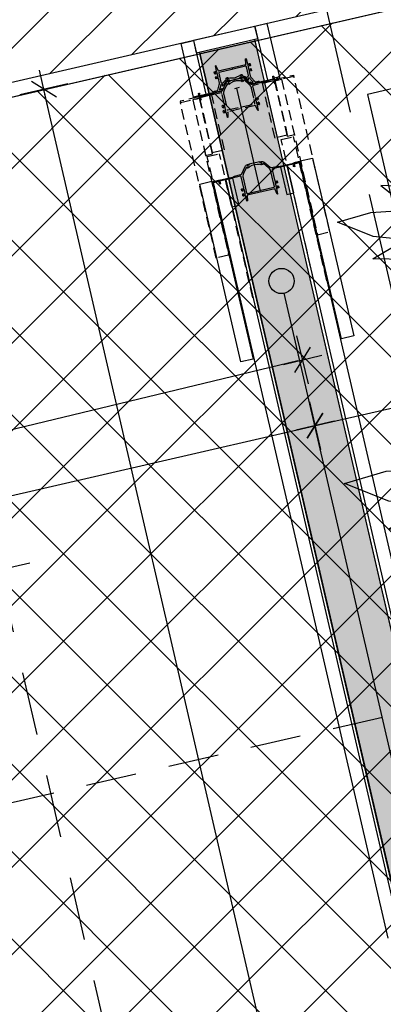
# Model space of a CAD drawing. Header units: centimetres. Extents: x -15121 to 17422, y -60492 to 0.
# Tile 170 of 256: x 1633 to 1685, y -29813 to -29673. Entities that reach past the tile are written whole.
import ezdxf
from ezdxf.enums import TextEntityAlignment as Align

# ---------------------------------------------------------------- set-up
doc = ezdxf.new("R2010")
doc.units = ezdxf.units.CM
doc.header["$LTSCALE"] = 60
for name, pattern in [('CENTER', [2, 1.25, -0.25, 0.25, -0.25]), ('DP', [0.5, 0.3, -0.2]), ('HIDDEN', [0.375, 0.25, -0.125]), ('KRESKOWA-SREDNIA', [0.2, 0.12, -0.08]), ('MP', [0.25, 0.15, -0.1])]:
    doc.linetypes.add(name, pattern=pattern)
for name, color, linetype in [('A-----SZ', 8, 'Continuous'), ('AIKA KLIMATYZACJA2', 5, 'Continuous'), ('AIKA lampy restauracja wymiarowanie', 7, 'Continuous'), ('AIKA meble2', 8, 'Continuous'), ('AIKA podłoga deski cała', 2, 'Continuous'), ('AIKA powierzchnie2', 2, 'Continuous'), ('AIKA sufity podwieszane', 8, 'Continuous'), ('AIKA sufity wymiarowanie', 7, 'Continuous'), ('AIKA szyny w podłodze', 3, 'Continuous'), ('AIKA TYNK2', 5, 'Continuous'), ('AIKA wymiarowanie ogólne rzut2', 7, 'Continuous'), ('AIKA zieleń', 8, 'Continuous'), ('AIKA ŚCIANA2', 8, 'Continuous'), ('AIKA ścianki mobilne', 7, 'Continuous'), ('L-AXIS', 10, 'CENTER'), ('L-HIDDEN', 8, 'HIDDEN'), ('podciagi i nadproza', 7, 'DP')]:
    doc.layers.add(name, color=color, linetype=linetype)
doc.styles.add('normalnysimplex', font='simplex.shx', dxfattribs={"width": 0.85})
doc.styles.add('wymiar', font='txt.shx', dxfattribs={"width": 0.6})
doc.dimstyles.new('Dwudziestka', dxfattribs={"dimtxt": 7, "dimasz": 0.7, "dimexe": 5, "dimexo": 0, "dimgap": 2.5, "dimtad": 1, "dimtoh": 1, "dimdec": 3, "dimrnd": 0.5, "dimdsep": 46, "dimtxsty": 'wymiar', "dimblk": 'znacznik', "dimcen": 0, "dimdle": 5, "dimse1": 1, "dimse2": 1, "dimclrd": 256, "dimclre": 256, "dimclrt": 256, "dimadec": 0, "dimazin": 0, "dimtfac": 0.4, "dimtdec": 3, "dimtix": 1, "dimtofl": 0, "dimtmove": 2, "dimatfit": 3, "dimldrblk": 'znacznik', "dimfxl": 1, "dimtolj": 1, "dimarcsym": 0})

# ---------------------------------------------------------------- blocks, each defined once
blk = doc.blocks.new('SL podciągi restauracja')
at = {"layer": 'podciagi i nadproza'}
blk.add_lwpolyline([(1123.76, -27111.94), (1187.87, -27389.63), (1148.9, -27398.63), (1084.79, -27120.94), (1123.76, -27111.94)], dxfattribs=at)
blk = doc.blocks.new('SL klima')
at = {"layer": 'AIKA KLIMATYZACJA2', "color": 140, "linetype": 'MP', "lineweight": -2}
for p, q in [((5820.61, -25882.2, 351.15), (5775.3, -25892.66, 351.15)), ((5816.22, -25883.21, 351.15), (5849.97, -26029.37, 351.15))]:
    blk.add_line(p, q, dxfattribs=at)
blk = doc.blocks.new('z_45')
for p, q in [((1.116109, 12.784863), (2.886718, 15.481067)), ((2.886718, 15.481067), (3.112793, 12.559485)), ((-2.845997, 13.88936), (-3.570604, 10.668659)), ((-1.655763, 11.123252), (-2.845997, 13.88936)), ((3.844529, 11.023402), (6.185353, 13.788033)), ((6.185353, 13.788033), (5.718845, 10.564661)), ((0.441211, 10.654926), (1.116109, 12.784863)), ((3.112793, 12.559485), (2.685738, 9.256053)), ((-2.087796, 10.154057), (-0.650883, 12.201309)), ((-0.650883, 12.201309), (0.760937, 10.202289)), ((-9.471196, 11.583638), (-8.014357, 8.363295)), ((-6.825197, 9.823632), (-9.471196, 11.583638)), ((-1.588672, 10.865235), (-1.655763, 11.123252)), ((2.124023, 8.055043), (3.844529, 11.023402)), ((-3.570604, 10.668659), (-3.370214, 7.540822)), ((5.718845, 10.564661), (4.56084, 7.449961)), ((-4.564357, 7.499552), (-6.825197, 9.823632)), ((-2.313089, 8.569336), (-2.087796, 10.154057)), ((0.760937, 10.202289), (1.247263, 7.701373)), ((2.685738, 9.256053), (2.585155, 8.850694)), ((-8.014357, 8.363295), (-6.118167, 5.604553)), ((0.939745, 5.188775), (2.124023, 8.055043)), ((7.924801, 7.917333), (11.223727, 8.66015)), ((11.223727, 8.66015), (9.188086, 6.343603)), ((-2.732033, 4.996347), (-4.564357, 7.499552)), ((-3.370214, 7.540822), (-2.609962, 4.790235)), ((1.247263, 7.701373), (1.236522, 7.510304)), ((4.56084, 7.449961), (3.048825, 4.653072)), ((5.118847, 6.358695), (7.924801, 7.917333)), ((2.912497, 4.450679), (5.118847, 6.358695)), ((9.188086, 6.343603), (6.763673, 4.31025)), ((-8.571875, 5.299163), (-10.923731, 4.889011)), ((-6.165922, 4.682708), (-8.571875, 5.299163)), ((-6.118167, 5.604553), (-4.087406, 3.361177)), ((0.713086, 4.427791), (0.939745, 5.188775)), ((-10.923731, 4.889011), (-9.723246, 2.764893)), ((-4.421586, 3.730321), (-6.165922, 4.682708)), ((-1.916993, 3.620315), (-2.732033, 4.996347)), ((3.048825, 4.653072), (2.101171, 3.24595)), ((8.498532, 4.040098), (11.938083, 4.511809)), ((11.938083, 4.511809), (15.209764, 4.056096)), ((-13.329983, 3.664804), (-10.796976, 1.677108)), ((-10.395801, 3.557134), (-13.329983, 3.664804)), ((6.763673, 4.31025), (4.27959, 2.622747)), ((5.226266, 3.010106), (8.498532, 4.040098)), ((15.209764, 4.056096), (12.607419, 2.562547)), ((-10.143751, 3.508997), (-10.395801, 3.557134)), ((-4.087406, 3.361177), (-3.407812, 2.749658)), ((-3.663379, 3.641844), (-3.332913, 2.487993)), ((-3.033108, 3.074575), (-3.663379, 3.641844)), ((-2.780175, 2.809238), (-3.033108, 3.074575)), ((-2.527249, 2.960253), (-2.780175, 2.809238)), ((-1.897073, 3.641844), (-2.527249, 2.960253)), ((-1.838088, 2.487993), (-1.897073, 3.641844)), ((4.0667, 2.499819), (5.226266, 3.010106)), ((-9.723246, 2.764893), (-8.523244, 1.970458)), ((-3.332913, 2.487993), (-2.604687, 1.451993)), ((-1.709473, 1.451993), (-1.838088, 2.487993)), ((4.27959, 2.622747), (3.878319, 2.391028)), ((12.607419, 2.562547), (9.364843, 1.5064)), ((-10.796976, 1.677108), (-7.958597, 0.544524)), ((-4.898632, 0.705075), (-5.429691, 1.477385)), ((-5.429691, 1.477385), (-4.293358, 1.311088)), ((-3.632522, 1.770306), (-2.493846, 1.337838)), ((-0.130665, 1.477385), (-0.877637, 1.311088)), ((-0.538969, 0.705075), (-0.130665, 1.477385)), ((-0.402153, 2.182174), (-0.364649, 1.42529)), ((4.834962, 1.339221), (8.005172, 1.502991)), ((8.005172, 1.502991), (11.50527, 1.21479)), ((9.364843, 1.5064), (8.960253, 1.424313)), ((-17.348439, 0.262022), (-14.246488, 1.155138)), ((-14.246488, 1.155138), (-10.58799, 1.426625)), ((-10.58799, 1.426625), (-10.121489, 1.407576)), ((-4.293358, 1.311088), (-3.019536, 0.943708)), ((-3.019536, 0.943708), (-1.976955, 0.57261)), ((-2.604687, 1.451993), (-1.873535, 0.699282)), ((-1.583988, 0.699282), (-1.709473, 1.451993)), ((-1.679397, 1.271486), (-1.272851, 0.962949)), ((-1.626176, 0.952387), (-1.35352, 0.829601)), ((-1.294726, 0.943708), (-1.494336, 0.556159)), ((-0.877637, 1.311088), (-1.294726, 0.943708)), ((-0.343555, 1.074767), (-0.304008, 0.713921)), ((-0.342482, 1.076675), (-0.295609, 0.712991)), ((-0.039065, 0.684285), (0.143945, 1.07379)), ((0.143945, 1.07379), (-0.026757, 0.682902)), ((-0.020218, 0.682187), (0.042868, 0.793743)), ((0.143945, 1.07379), (0.261426, 1.376176)), ((0.343358, 0.641418), (0.523341, 0.751948)), ((0.523341, 0.751948), (0.350583, 0.640726)), ((0.523341, 0.751948), (1.350194, 1.19648)), ((0.618356, 0.505519), (2.111423, 0.813913)), ((2.111423, 0.813913), (4.325879, 1.034188)), ((3.888863, 1.192188), (4.834962, 1.339221)), ((4.325879, 1.034188), (4.866993, 0.999713)), ((11.50527, 1.21479), (15.089351, 0.26207)), ((-14.047462, -1.054287), (-17.348439, 0.262022)), ((-8.423632, -0.520706), (-5.451953, 0.046134)), ((-7.958597, 0.544524), (-5.231249, 0.066352)), ((-5.451953, 0.046134), (-4.759377, 0.10953)), ((-5.429691, -0.687051), (-4.769921, 0.085259)), ((-4.635745, 0.395179), (-4.898632, 0.705075)), ((-4.769921, 0.085259), (-4.635745, 0.395179)), ((-1.976955, 0.217772), (-3.019536, -0.153327)), ((-2.604687, -0.661659), (-1.873535, 0.091076)), ((-1.976955, 0.57261), (-1.628906, 0.433159)), ((-1.628906, 0.357175), (-1.976955, 0.217772)), ((-1.881445, 0.339508), (-1.606447, 0.383544)), ((-1.873535, 0.699282), (-1.562113, 0.420308)), ((-1.873535, 0.091076), (-1.774222, 0.182414)), ((-1.774222, 0.182414), (-1.583988, 0.343227)), ((-1.728809, 0.212503), (-1.572365, 0.349855)), ((-1.727444, 0.221968), (-1.604688, 0.331926)), ((-1.583988, 0.091076), (-1.709473, -0.661659)), ((-1.683301, 0.60215), (-1.553714, 0.433731)), ((-1.683301, 0.18189), (-1.563573, 0.353074)), ((-1.676369, 0.47915), (-1.631546, 0.482464)), ((-1.676369, 0.452209), (-1.676369, 0.47915)), ((-1.676369, 0.47915), (-1.565433, 0.409579)), ((-1.676369, 0.267673), (-1.676369, 0.338197)), ((-1.583988, 0.699282), (-1.542676, 0.458455)), ((-1.543754, 0.454164), (-1.583988, 0.699282)), ((-1.545703, 0.324464), (-1.583988, 0.091076)), ((-1.494336, 0.556159), (-1.572365, 0.395179)), ((-1.572365, 0.395179), (-1.511622, 0.234222)), ((-1.567286, 0.192738), (-1.48496, 0.186634)), ((-1.553714, 0.277925), (-1.532912, 0.290728)), ((-1.546973, 0.488734), (-1.526272, 0.490236)), ((-1.511622, 0.234222), (-1.294726, -0.153327)), ((-0.698143, 0.395179), (-0.538969, 0.705075)), ((-0.57354, 0.085259), (-0.698143, 0.395179)), ((-0.61475, 0.557566), (0.414157, 0.633597)), ((-0.587601, 0.120354), (0.414157, 0.046349)), ((-0.130665, -0.687051), (-0.57354, 0.085259)), ((-0.552541, 0.679731), (-0.473535, 0.568008)), ((-0.552541, 0.048637), (-0.451565, 0.110316)), ((-0.343555, 0.101996), (-0.4583, -0.115633)), ((-0.351566, 0.05846), (-0.343555, 0.072765)), ((0.414157, 0.633597), (-0.343555, 0.718355)), ((-0.343555, 0.718355), (-0.343555, 0.577641)), ((-0.343555, -0.038433), (-0.343555, 0.101996)), ((0.414157, 0.046349), (-0.343555, -0.038433)), ((0.263965, -0.291395), (0, 0)), ((0.005859, 0.000691), (0.263965, -0.291395)), ((0.112987, 0.01266), (0.343358, -0.138187)), ((0.343358, -0.138187), (0.122851, 0.013781)), ((0.882226, 0.339985), (0.414157, 0.633597)), ((0.414157, 0.046349), (0.882226, 0.339985)), ((8.87754, 0.106263), (8.870017, 0.108933)), ((10.431641, -1.544666), (8.87754, 0.106263)), ((15.089351, 0.26207), (11.904103, -0.724029)), ((-11.416704, -1.54047), (-8.423632, -0.520706)), ((-4.293358, -0.520706), (-5.429691, -0.687051)), ((-3.019536, -0.153327), (-4.293358, -0.520706)), ((-3.332913, -1.697659), (-2.604687, -0.661659)), ((-1.709473, -0.661659), (-1.838088, -1.697659)), ((-1.693851, -0.568056), (-1.146388, -0.28398)), ((-0.682133, -0.564265), (-1.35352, -2.042174)), ((-1.294726, -0.153327), (-0.877637, -0.520706)), ((-0.877637, -0.520706), (-0.130665, -0.687051)), ((-0.190139, -0.021291), (-0.149512, -0.409627)), ((-0.149512, -0.409627), (-0.140429, -0.670075)), ((-0.091702, -2.064657), (-0.140429, -0.685)), ((1.305467, -1.671815), (0.263965, -0.291395)), ((0.343358, -0.138187), (1.780665, -0.936222)), ((0.694239, -0.332999), (1.227832, -0.725722)), ((11.904103, -0.724029), (9.830469, -0.90611)), ((-10.945606, -1.379967), (-14.047462, -1.054287)), ((-2.953124, -1.157331), (-4.577738, -1.834464)), ((1.780665, -0.936222), (3.791404, -1.803994)), ((-14.07373, -3.13642), (-11.416704, -1.54047)), ((-4.577738, -1.834464), (-7.403421, -2.685213)), ((-6.6167, -3.11451), (-5.047756, -1.975965)), ((-3.663379, -2.851462), (-3.332913, -1.697659)), ((-2.780175, -1.994538), (-3.033108, -2.206969)), ((-2.527249, -2.210593), (-2.780175, -1.994538)), ((-1.35352, -2.042174), (-2.229786, -4.429722)), ((-1.838088, -1.697659), (-1.897073, -2.851462)), ((-1.897073, -2.844191), (-1.347756, -2.01571)), ((-1.347756, -2.01571), (-1.297754, -1.919913)), ((-0.207716, -4.4456), (-0.091702, -2.064657)), ((2.482617, -3.62699), (1.305467, -1.671815)), ((3.791404, -1.803994), (6.092381, -2.413368)), ((8.400196, -2.436328), (10.431641, -1.544666)), ((-7.403421, -2.685213), (-10.627055, -3.20127)), ((-3.033108, -2.206969), (-3.663379, -2.851462)), ((-1.899707, -2.848768), (-2.638769, -3.964114)), ((-1.897073, -2.851462), (-2.527249, -2.210593)), ((3.484273, -2.572203), (3.932518, -2.881288)), ((4.709864, -3.591299), (3.717869, -2.733254)), ((3.932518, -2.881288), (6.586033, -4.438806)), ((6.092381, -2.413368), (8.400196, -2.436328)), ((10.435152, -3.927588), (8.347654, -2.43578)), ((-10.627055, -3.20127), (-14.07373, -3.13642)), ((-8.167577, -4.977584), (-6.6167, -3.11451)), ((3.390723, -5.904579), (2.482617, -3.62699)), ((7.103026, -6.169581), (4.709864, -3.591299)), ((-2.638769, -3.964114), (-4.346585, -5.804968)), ((12.572265, -6.654835), (10.435152, -3.927588)), ((-8.790821, -7.222462), (-8.167577, -4.977584)), ((-2.229786, -4.429722), (-2.974415, -7.289314)), ((-0.641215, -7.295108), (-0.207716, -4.4456)), ((-0.278127, -4.908538), (0.070995, -6.779051)), ((6.586033, -4.438806), (9.533495, -5.789065)), ((-4.346585, -5.804968), (-6.415725, -7.052922)), ((-5.600298, -8.385539), (-4.10918, -5.549121)), ((3.260642, -5.578327), (5.139941, -8.084035)), ((9.533495, -5.789065), (12.572265, -6.654835)), ((3.625292, -8.252382), (3.390723, -5.904579)), ((9.053218, -9.147692), (7.103026, -6.169581)), ((-6.415725, -7.052922), (-8.790821, -7.222462)), ((-2.974415, -7.289314), (-3.329104, -10.357284)), ((-1.53594, -10.355759), (-0.641215, -7.295108)), ((0.070995, -6.779051), (1.064259, -8.927584)), ((-6.894338, -11.727738), (-5.600298, -8.385539)), ((2.781737, -10.418105), (3.625292, -8.252382)), ((5.139941, -8.084035), (7.544237, -10.623288)), ((0.57441, -11.471963), (1.038867, -8.872604)), ((1.064259, -8.927584), (2.781737, -10.418105)), ((10.071385, -12.377596), (9.053218, -9.147692)), ((-3.271973, -9.86352), (-4.865432, -12.475824)), ((-3.329104, -10.357284), (-3.035742, -13.370013)), ((-3.035742, -13.370013), (-1.53594, -10.355759)), ((-1.55713, -10.398388), (-1.542676, -11.455464)), ((7.544237, -10.623288), (10.071385, -12.377596)), ((-1.542676, -11.455464), (-1.008987, -14.652538)), ((-1.008987, -14.652538), (0.57441, -11.471963)), ((-7.407814, -14.838576), (-6.894338, -11.727738)), ((-4.865432, -12.475824), (-7.407814, -14.838576))]:
    blk.add_line(p, q)
blk = doc.blocks.new('*U5212')
at = {"layer": 'L-HIDDEN'}
for p, q in [((296.3, 117.2), (85.5, 117.2)), ((85.5, 99.2), (85.5, 117.2)), ((296.3, 99.2), (85.5, 99.2)), ((296.3, 9.2), (85.5, 9.2)), ((85.5, -8.8), (85.5, 9.2)), ((296.3, -8.8), (85.5, -8.8))]:
    blk.add_line(p, q, dxfattribs=at)
for points in [[(2, 109.1), (0, 109.1), (0, 137.1), (2, 137.1)], [(229.3, 137.1), (2, 137.1), (2, 119.1), (229.3, 119.1)], [(2, 119.1), (83.5, 119.1), (83.5, 109.1), (2, 109.1)], [(2, -0.8), (0, -0.8), (0, -28.8), (2, -28.8)], [(2, -10.8), (83.5, -10.8), (83.5, -0.8), (2, -0.8)], [(229.3, -28.8), (2, -28.8), (2, -10.8), (229.3, -10.8)]]:
    blk.add_lwpolyline(points, close=True, dxfattribs=at)
blk.add_lwpolyline([(19.2, 74.5), (4.7, 74.5, 0.162719), (-1.3, 72.5), (-8.5, 67.1, 0.023978), (-8.9, 66.8, 0.684311), (-8.5, 65.9), (-8.2, 65.9, -0.414214), (-7.7, 65.4), (-7.7, 63.5, -0.198912), (-7.8, 63.2), (-8.6, 62.5, -0.668179), (-8.9, 62.6), (-8.9, 64.2, 0.414214), (-9.1, 64.4), (-11.1, 64.4, 0.414214), (-11.3, 64.2), (-11.3, 62.6, -0.414214), (-11.5, 62.4), (-12.3, 62.4, -0.414214), (-12.5, 62.6), (-12.5, 64.1, -0.235614), (-10.5, 68.1), (-1.5, 74.9, 0.235614), (-0.7, 76.5), (-0.7, 85.9, -0.198912), (-0.6, 86.2), (-0.1, 86.6, 0.198912), (0, 87), (0, 108.4, -0.414214), (0.8, 109.2), (4.2, 109.2, -0.414214), (5, 108.4), (5, 107.9, -0.414214), (4.8, 107.7), (3.8, 107.7, 0.414214), (3.6, 107.9), (1.7, 107.9, 0.414214), (1.5, 107.7), (1.5, 77.7, 0.414214), (2.5, 76.7), (19.3, 76.7, 0.414214), (19.5, 76.9), (19.5, 79.9, -0.414214), (20, 80.4), (21.9, 80.4, -0.198912), (22.2, 80.3), (22.9, 79.5, -0.668179), (22.8, 79.2), (21.2, 79.2, 0.414214), (21, 79), (21, 76.9, 0.414214), (21.2, 76.7), (28.3, 76.7, 0.414214), (28.5, 76.9), (28.5, 79, 0.414214), (28.3, 79.2), (26.7, 79.2, -0.668179), (26.6, 79.5), (27.3, 80.3, -0.198912), (27.6, 80.4), (29.5, 80.4, -0.414214), (30, 79.9), (30, 76.9, 0.414214), (30.2, 76.7), (37.8, 76.7, -0.414214), (38, 76.5), (38, 76, -0.36397), (37.8, 75.9), (31, 74.6, -0.043661), (30.5, 74.6), (30.2, 74.6, 0.414214), (30, 74.4), (30, 34, 0.414214), (30.2, 33.8), (30.5, 33.8, -0.043661), (31, 33.8), (37.8, 32.5, -0.36397), (38, 32.4), (38, 31.9, -0.414214), (37.8, 31.7), (30.2, 31.7, 0.414214), (30, 31.5), (30, 28.5, -0.414214), (29.5, 28), (27.6, 28, -0.198912), (27.3, 28.1), (26.6, 28.9, -0.668179), (26.7, 29.2), (28.3, 29.2, 0.414214), (28.5, 29.4), (28.5, 31.5, 0.414214), (28.3, 31.7), (21.2, 31.7, 0.414214), (21, 31.5), (21, 29.4, 0.414214), (21.2, 29.2), (22.8, 29.2, -0.668179), (22.9, 28.9), (22.2, 28.1, -0.198912), (21.9, 28), (20, 28, -0.414214), (19.5, 28.5), (19.5, 31.5, 0.414214), (19.3, 31.7), (2.5, 31.7, 0.414214), (1.5, 30.7), (1.5, 0.7, 0.414214), (1.7, 0.5), (3.6, 0.5, 0.414214), (3.8, 0.7), (4.8, 0.7, -0.414214), (5, 0.5), (5, 0, -0.414214), (4.2, -0.8), (0.8, -0.8, -0.414214), (0, 0), (0, 21.4, 0.198912), (-0.1, 21.8), (-0.6, 22.2, -0.198912), (-0.7, 22.5), (-0.7, 31.9, 0.235614), (-1.5, 33.5), (-10.5, 40.3, -0.235614), (-12.5, 44.3), (-12.5, 45.8, -0.414214), (-12.3, 46), (-11.5, 46, -0.414214), (-11.3, 45.8), (-11.3, 44.2, 0.414214), (-11.1, 44), (-9.1, 44, 0.414214), (-8.9, 44.2), (-8.9, 45.8, -0.668179), (-8.6, 45.9), (-7.8, 45.2, -0.198912), (-7.7, 44.9), (-7.7, 43, -0.414214), (-8.2, 42.5), (-8.5, 42.5, 0.684311), (-8.9, 41.6, 0.023978), (-8.5, 41.3), (-1.3, 35.9, 0.162719), (4.7, 33.9), (26.5, 33.9, 0.414214), (27.5, 34.9), (27.5, 53.3), (27.9, 54.1, 0.267949), (27.9, 54.3), (27.5, 55.1), (27.5, 73.5, 0.414214), (26.5, 74.5), (21.2, 74.5)], format="xyb", dxfattribs=at)
blk.add_lwpolyline([(19.2, 74.5), (4.7, 74.5, 0.162719), (-1.3, 72.5), (-8.5, 67.1, 0.023978), (-8.9, 66.8, 0.684311), (-8.5, 65.9), (-8.2, 65.9, -0.414214), (-7.7, 65.4), (-7.7, 63.5, -0.198912), (-7.8, 63.2), (-8.6, 62.5, -0.668179), (-8.9, 62.6), (-8.9, 64.2, 0.414214), (-9.1, 64.4), (-11.1, 64.4, 0.414214), (-11.3, 64.2), (-11.3, 62.6, -0.414214), (-11.5, 62.4), (-12.3, 62.4, -0.414214), (-12.5, 62.6), (-12.5, 64.1, -0.235614), (-10.5, 68.1), (-1.5, 74.9, 0.235614), (-0.7, 76.5), (-0.7, 85.9, -0.198912), (-0.6, 86.2), (-0.1, 86.6, 0.198912), (0, 87), (0, 108.4, -0.414214), (0.8, 109.2), (4.2, 109.2, -0.414214), (5, 108.4), (5, 107.9, -0.414214), (4.8, 107.7), (3.8, 107.7, 0.414214), (3.6, 107.9), (1.7, 107.9, 0.414214), (1.5, 107.7), (1.5, 77.7, 0.414214), (2.5, 76.7), (19.3, 76.7, 0.414214), (19.5, 76.9), (19.5, 79.9, -0.414214), (20, 80.4), (21.9, 80.4, -0.198912), (22.2, 80.3), (22.9, 79.5, -0.668179), (22.8, 79.2), (21.2, 79.2, 0.414214), (21, 79), (21, 76.9, 0.414214), (21.2, 76.7), (28.3, 76.7, 0.414214), (28.5, 76.9), (28.5, 79, 0.414214), (28.3, 79.2), (26.7, 79.2, -0.668179), (26.6, 79.5), (27.3, 80.3, -0.198912), (27.6, 80.4), (29.5, 80.4, -0.414214), (30, 79.9), (30, 76.9, 0.414214), (30.2, 76.7), (37.8, 76.7, -0.414214), (38, 76.5), (38, 76, -0.36397), (37.8, 75.9), (31, 74.6, -0.043661), (30.5, 74.6), (30.2, 74.6, 0.414214), (30, 74.4), (30, 34, 0.414214), (30.2, 33.8), (30.5, 33.8, -0.043661), (31, 33.8), (37.8, 32.5, -0.36397), (38, 32.4), (38, 31.9, -0.414214), (37.8, 31.7), (30.2, 31.7, 0.414214), (30, 31.5), (30, 28.5, -0.414214), (29.5, 28), (27.6, 28, -0.198912), (27.3, 28.1), (26.6, 28.9, -0.668179), (26.7, 29.2), (28.3, 29.2, 0.414214), (28.5, 29.4), (28.5, 31.5, 0.414214), (28.3, 31.7), (21.2, 31.7, 0.414214), (21, 31.5), (21, 29.4, 0.414214), (21.2, 29.2), (22.8, 29.2, -0.668179), (22.9, 28.9), (22.2, 28.1, -0.198912), (21.9, 28), (20, 28, -0.414214), (19.5, 28.5), (19.5, 31.5, 0.414214), (19.3, 31.7), (2.5, 31.7, 0.414214), (1.5, 30.7), (1.5, 0.7, 0.414214), (1.7, 0.5), (3.6, 0.5, 0.414214), (3.8, 0.7), (4.8, 0.7, -0.414214), (5, 0.5), (5, 0, -0.414214), (4.2, -0.8), (0.8, -0.8, -0.414214), (0, 0), (0, 21.4, 0.198912), (-0.1, 21.8), (-0.6, 22.2, -0.198912), (-0.7, 22.5), (-0.7, 31.9, 0.235614), (-1.5, 33.5), (-10.5, 40.3, -0.235614), (-12.5, 44.3), (-12.5, 45.8, -0.414214), (-12.3, 46), (-11.5, 46, -0.414214), (-11.3, 45.8), (-11.3, 44.2, 0.414214), (-11.1, 44), (-9.1, 44, 0.414214), (-8.9, 44.2), (-8.9, 45.8, -0.668179), (-8.6, 45.9), (-7.8, 45.2, -0.198912), (-7.7, 44.9), (-7.7, 43, -0.414214), (-8.2, 42.5), (-8.5, 42.5, 0.684311), (-8.9, 41.6, 0.023978), (-8.5, 41.3), (-1.3, 35.9, 0.162719), (4.7, 33.9), (26.5, 33.9, 0.414214), (27.5, 34.9), (27.5, 53.3), (27.9, 54.1, 0.267949), (27.9, 54.3), (27.5, 55.1), (27.5, 73.5, 0.414214), (26.5, 74.5), (21.2, 74.5)], format="xyb", dxfattribs=at)
for points in [[(1.5, 109.1), (81.5, 109.1), (81.5, 91.1), (1.5, 91.1), (1.5, 107.6)], [(1.5, -0.8), (81.5, -0.8), (81.5, 17.2), (1.5, 17.2), (1.5, 0.7)]]:
    blk.add_lwpolyline(points, dxfattribs=at)
blk.add_lwpolyline([(-9.1, 47.1, -0.167317), (-9.1, 61.2), (-9.1, 64.2), (-11.1, 64.2), (-11.1, 62.1), (-12.5, 62.1), (-12.5, 46.1), (-11.1, 46.1), (-11.1, 44.2), (-9.1, 44.2)], format="xyb", close=True, dxfattribs=at)
blk.add_lwpolyline([(-9.1, 47.1, -0.167317), (-9.1, 61.2), (-9.1, 64.2), (-11.1, 64.2), (-11.1, 62.1), (-12.5, 62.1), (-12.5, 46.1), (-11.1, 46.1), (-11.1, 44.2), (-9.1, 44.2)], format="xyb", close=True, dxfattribs=at)
blk = doc.blocks.new('SL ścianki przesuwne restauracja')
at = {"layer": 'AIKA ścianki mobilne'}
for p, q in [((6638.74, -25615.2), (6636.99, -25615.61)), ((6626.46, -25618.04), (6628.22, -25617.63)), ((6666.45, -25743.1), (6641.59, -25635.43)), ((6642.51, -25635.63), (6642.42, -25635.24)), ((6643.34, -25635.03), (6642.56, -25635.21)), ((6642.56, -25635.21), (6642.65, -25635.6)), ((6643.34, -25635.03), (6668.2, -25742.69)), ((6642.65, -25635.6), (6642.51, -25635.63)), ((6631.07, -25637.86), (6631.85, -25637.68)), ((6655.93, -25745.53), (6631.07, -25637.86)), ((6631.85, -25637.68), (6631.94, -25638.07)), ((6631.94, -25638.07), (6632.08, -25638.04)), ((6632.08, -25638.04), (6631.99, -25637.65)), ((6632.82, -25637.46), (6657.68, -25745.12))]:
    blk.add_line(p, q, dxfattribs=at)
at = {"layer": 'AIKA ścianki mobilne', "linetype": 'Continuous'}
for p, q in [((6636.99, -25615.61), (6638.75, -25623.26)), ((6640.51, -25622.85), (6638.74, -25615.2)), ((6628.23, -25625.69), (6626.46, -25618.04)), ((6628.22, -25617.63), (6629.98, -25625.28))]:
    blk.add_line(p, q, dxfattribs=at)
at = {"layer": 'AIKA ścianki mobilne', "color": 4, "linetype": 'KRESKOWA-SREDNIA'}
blk.add_line((6655.12, -25714.05), (6285.82, -25799.31), dxfattribs=at)
at = {"layer": 'AIKA ścianki mobilne', "linetype": 'Continuous'}
blk.add_lwpolyline([(6628.22, -25617.63), (6628.62, -25619.39), (6637.39, -25617.36), (6636.99, -25615.61)], close=True, dxfattribs=at)
blk.add_lwpolyline([(6628.95, -25625.24, -0.414214), (6629.01, -25625.15), (6629.06, -25625.14, -0.414214), (6629.08, -25625.15), (6629.1, -25625.25, 0.414214), (6629.09, -25625.27), (6629.13, -25625.46, 0.414214), (6629.16, -25625.47), (6631.06, -25625.03, 0.198912), (6631.08, -25625.02), (6631.16, -25624.9, -0.198912), (6631.22, -25624.85), (6631.61, -25624.76, 0.265236), (6631.68, -25624.7), (6631.91, -25623.95, 0.13423), (6631.93, -25623.69), (6631.78, -25623.04, 0.414214), (6631.75, -25623.03), (6631.46, -25623.09, -0.414214), (6631.4, -25623.06), (6631.36, -25622.87, -0.198912), (6631.36, -25622.84), (6631.42, -25622.75, -0.668179), (6631.45, -25622.76), (6631.49, -25622.91, 0.414214), (6631.51, -25622.93), (6631.72, -25622.88, 0.414214), (6631.73, -25622.86), (6631.57, -25622.16, 0.414214), (6631.55, -25622.15), (6631.35, -25622.2, 0.414214), (6631.33, -25622.22), (6631.37, -25622.38, -0.668179), (6631.34, -25622.4), (6631.25, -25622.35, -0.198912), (6631.23, -25622.31), (6631.19, -25622.13, -0.414214), (6631.22, -25622.07), (6631.52, -25622, 0.414214), (6631.53, -25621.98), (6631.36, -25621.24, -0.414214), (6631.37, -25621.22), (6631.42, -25621.21, -0.36397), (6631.44, -25621.22), (6631.71, -25621.86, -0.043661), (6631.73, -25621.91), (6631.74, -25621.93, 0.414214), (6631.76, -25621.95), (6635.7, -25621.04, 0.414214), (6635.71, -25621.01), (6635.71, -25620.99, -0.043661), (6635.7, -25620.94), (6635.66, -25620.24, -0.36397), (6635.68, -25620.22), (6635.72, -25620.21, -0.414214), (6635.74, -25620.23), (6635.92, -25620.97, 0.414214), (6635.94, -25620.98), (6636.23, -25620.91, -0.414214), (6636.29, -25620.95), (6636.33, -25621.14, -0.198912), (6636.33, -25621.17), (6636.27, -25621.26, -0.668179), (6636.24, -25621.25), (6636.2, -25621.1, 0.414214), (6636.18, -25621.08), (6635.97, -25621.13, 0.414214), (6635.96, -25621.15), (6636.12, -25621.84, 0.414214), (6636.14, -25621.86), (6636.35, -25621.81, 0.414214), (6636.36, -25621.79), (6636.33, -25621.63, -0.668179), (6636.36, -25621.61), (6636.44, -25621.66, -0.198912), (6636.46, -25621.7), (6636.51, -25621.88, -0.414214), (6636.47, -25621.94), (6636.18, -25622.01, 0.414214), (6636.16, -25622.03), (6636.31, -25622.68, 0.13423), (6636.44, -25622.91), (6636.97, -25623.47, 0.265236), (6637.07, -25623.5), (6637.46, -25623.41, -0.198912), (6637.53, -25623.43), (6637.65, -25623.5, 0.198912), (6637.68, -25623.51), (6639.58, -25623.07, 0.414214), (6639.6, -25623.04), (6639.55, -25622.86, 0.414214), (6639.53, -25622.84), (6639.51, -25622.74, -0.414214), (6639.52, -25622.72), (6639.57, -25622.71, -0.414214), (6639.67, -25622.77), (6639.74, -25623.1, -0.414214), (6639.68, -25623.2), (6637.64, -25623.67, -0.198912), (6637.58, -25623.66), (6637.51, -25623.62, 0.198912), (6637.48, -25623.61), (6636.56, -25623.83, -0.235614), (6636.39, -25623.78), (6636.22, -25623.65, -0.447259), (6636.22, -25623.62), (6636.33, -25623.51, -0.414214), (6636.36, -25623.51), (6636.47, -25623.63, 0.265236), (6636.49, -25623.64), (6636.68, -25623.59, 0.580732), (6636.7, -25623.51), (6636.16, -25622.94, 0.414214), (6636.13, -25622.94), (6635.98, -25623.08, 0.414214), (6635.98, -25623.11), (6636.09, -25623.23, -0.668179), (6636.08, -25623.26), (6635.95, -25623.26, -0.155747), (6635.92, -25623.25), (6635.59, -25622.99, 0.226285), (6635.25, -25622.92), (6634.94, -25622.99, -0.414214), (6634.91, -25622.97), (6634.89, -25622.9, -0.414214), (6634.91, -25622.87), (6635.06, -25622.84, 0.414214), (6635.08, -25622.81), (6635.03, -25622.62, 0.414214), (6635.01, -25622.6), (6634.85, -25622.64, -0.668179), (6634.83, -25622.61), (6634.89, -25622.52, -0.198912), (6634.92, -25622.5), (6635.05, -25622.47, -0.414214), (6635.17, -25622.55), (6635.19, -25622.63, 0.371263), (6635.3, -25622.71, -0.21042), (6635.75, -25622.87, 0.397137), (6635.89, -25622.87), (6636.04, -25622.72, 0.265236), (6636.07, -25622.63), (6635.78, -25621.38, 0.414214), (6635.66, -25621.3), (6633.87, -25621.72), (6633.78, -25621.69, 0.267949), (6633.76, -25621.7), (6633.7, -25621.76), (6631.9, -25622.17, 0.414214), (6631.83, -25622.29), (6632.12, -25623.54, 0.265236), (6632.18, -25623.61), (6632.39, -25623.68, 0.397137), (6632.51, -25623.62, -0.21042), (6632.85, -25623.27, 0.371263), (6632.91, -25623.16), (6632.89, -25623.07, -0.414214), (6632.97, -25622.95), (6633.1, -25622.92, -0.198912), (6633.14, -25622.93), (6633.22, -25622.98, -0.668179), (6633.22, -25623.02), (6633.06, -25623.05, 0.414214), (6633.05, -25623.08), (6633.09, -25623.27, 0.414214), (6633.12, -25623.29), (6633.27, -25623.25, -0.414214), (6633.3, -25623.27), (6633.31, -25623.34, -0.414214), (6633.3, -25623.37), (6632.98, -25623.44, 0.226285), (6632.71, -25623.66), (6632.53, -25624.03, -0.155747), (6632.51, -25624.05), (6632.39, -25624.11, -0.668179), (6632.36, -25624.09), (6632.41, -25623.94, 0.414214), (6632.4, -25623.91), (6632.2, -25623.85, 0.414214), (6632.17, -25623.86), (6631.94, -25624.61, 0.580732), (6632, -25624.67), (6632.18, -25624.63, 0.265236), (6632.2, -25624.62), (6632.25, -25624.46, -0.414214), (6632.27, -25624.45), (6632.42, -25624.49, -0.447259), (6632.43, -25624.52), (6632.34, -25624.72, -0.235614), (6632.2, -25624.83), (6631.29, -25625.04, 0.198912), (6631.26, -25625.06), (6631.22, -25625.13, -0.198912), (6631.17, -25625.16), (6629.12, -25625.64, -0.414214), (6629.03, -25625.58)], format="xyb", close=True, dxfattribs=at)
for points in [[(6633.32, -25623.24), (6633.34, -25623.35), (6634.89, -25623), (6634.86, -25622.88), (6635.06, -25622.83), (6635.01, -25622.62), (6634.67, -25622.7, -0.203014), (6633.41, -25622.99), (6633.07, -25623.07), (6633.12, -25623.28), (6633.32, -25623.24), (6633.12, -25623.28)], [(6639.63, -25637.9), (6639.26, -25636.3, 0.162719), (6638.92, -25635.76), (6638.24, -25635.18, 0.023978), (6638.2, -25635.15, 0.684311), (6638.12, -25635.2), (6638.13, -25635.24, -0.414214), (6638.09, -25635.3), (6637.91, -25635.34, -0.198912), (6637.87, -25635.33), (6637.78, -25635.28, -0.668179), (6637.79, -25635.24), (6637.95, -25635.21, 0.414214), (6637.96, -25635.18), (6637.92, -25634.99, 0.414214), (6637.89, -25634.97), (6637.74, -25635.01, -0.414214), (6637.71, -25634.99), (6637.69, -25634.91, -0.414214), (6637.71, -25634.89), (6637.85, -25634.86, -0.235614), (6638.29, -25634.96), (6639.15, -25635.69, 0.235614), (6639.32, -25635.73), (6640.24, -25635.52, -0.198912), (6640.28, -25635.52), (6640.33, -25635.55, 0.198912), (6640.37, -25635.56), (6642.45, -25635.08, -0.414214), (6642.55, -25635.14), (6642.63, -25635.47, -0.414214), (6642.57, -25635.57), (6642.52, -25635.58, -0.414214), (6642.49, -25635.56), (6642.47, -25635.46, 0.414214), (6642.49, -25635.44), (6642.44, -25635.26, 0.414214), (6642.42, -25635.24), (6639.5, -25635.92, 0.414214), (6639.42, -25636.04), (6639.8, -25637.67, 0.414214), (6639.82, -25637.69), (6640.11, -25637.62, -0.414214), (6640.17, -25637.66), (6640.22, -25637.84, -0.198912), (6640.21, -25637.88), (6640.16, -25637.96, -0.668179), (6640.12, -25637.96), (6640.08, -25637.8, 0.414214), (6640.06, -25637.79), (6639.86, -25637.83, 0.414214), (6639.84, -25637.86), (6640, -25638.55, 0.414214), (6640.03, -25638.56), (6640.23, -25638.52, 0.414214), (6640.24, -25638.49), (6640.21, -25638.34, -0.668179), (6640.24, -25638.32), (6640.32, -25638.37, -0.198912), (6640.35, -25638.4), (6640.39, -25638.58, -0.414214), (6640.35, -25638.64), (6640.06, -25638.71, 0.414214), (6640.04, -25638.73), (6640.21, -25639.47, -0.414214), (6640.2, -25639.5), (6640.16, -25639.51, -0.36397), (6640.13, -25639.5), (6639.86, -25638.86, -0.043661), (6639.85, -25638.81), (6639.84, -25638.78, 0.414214), (6639.82, -25638.77), (6635.88, -25639.68, 0.414214), (6635.86, -25639.7), (6635.87, -25639.73, -0.043661), (6635.88, -25639.78), (6635.91, -25640.47, -0.36397), (6635.9, -25640.49), (6635.85, -25640.5, -0.414214), (6635.83, -25640.49), (6635.66, -25639.75, 0.414214), (6635.64, -25639.73), (6635.34, -25639.8, -0.414214), (6635.28, -25639.76), (6635.24, -25639.58, -0.198912), (6635.25, -25639.54), (6635.3, -25639.46, -0.668179), (6635.34, -25639.46), (6635.37, -25639.62, 0.414214), (6635.4, -25639.63), (6635.6, -25639.59, 0.414214), (6635.62, -25639.56), (6635.46, -25638.87, 0.414214), (6635.43, -25638.85), (6635.23, -25638.9, 0.414214), (6635.21, -25638.93), (6635.25, -25639.08, -0.668179), (6635.22, -25639.1), (6635.13, -25639.05, -0.198912), (6635.11, -25639.02), (6635.07, -25638.84, -0.414214), (6635.11, -25638.78), (6635.4, -25638.71, 0.414214), (6635.41, -25638.68), (6635.04, -25637.05, 0.414214), (6634.92, -25636.97), (6631.99, -25637.65, 0.414214), (6631.98, -25637.67), (6632.02, -25637.86, 0.414214), (6632.04, -25637.87), (6632.07, -25637.97, -0.414214), (6632.05, -25637.99), (6632, -25638, -0.414214), (6631.91, -25637.94), (6631.83, -25637.61, -0.414214), (6631.89, -25637.52), (6633.98, -25637.03, 0.198912), (6634.01, -25637.01), (6634.04, -25636.96, -0.198912), (6634.07, -25636.94), (6634.99, -25636.73, 0.235614), (6635.13, -25636.62), (6635.58, -25635.59, -0.235614), (6635.93, -25635.3), (6636.07, -25635.27, -0.414214), (6636.1, -25635.28), (6636.11, -25635.36, -0.414214), (6636.1, -25635.39), (6635.94, -25635.42, 0.414214), (6635.93, -25635.45), (6635.97, -25635.64, 0.414214), (6636, -25635.66), (6636.15, -25635.62, -0.668179), (6636.17, -25635.65), (6636.12, -25635.73, -0.198912), (6636.09, -25635.76), (6635.91, -25635.8, -0.414214), (6635.85, -25635.76), (6635.84, -25635.73, 0.684311), (6635.75, -25635.72, 0.023978), (6635.73, -25635.76), (6635.36, -25636.58, 0.162719), (6635.3, -25637.21), (6635.79, -25639.34, 0.414214), (6635.91, -25639.41), (6637.71, -25639), (6637.79, -25639.02, 0.267949), (6637.81, -25639.02), (6637.88, -25638.96), (6639.67, -25638.54, 0.414214), (6639.75, -25638.42), (6639.63, -25637.9)]]:
    blk.add_lwpolyline(points, format="xyb", dxfattribs=at)
at = {"layer": 'AIKA ścianki mobilne'}
for points in [[(6639.72, -25622.98), (6639.76, -25623.18), (6640.54, -25623), (6640.5, -25622.8)], [(6629, -25625.46), (6629.04, -25625.65), (6628.26, -25625.83), (6628.22, -25625.64)], [(6641.6, -25635.43), (6640.63, -25635.65), (6641.53, -25639.55), (6642.5, -25639.33)], [(6642.53, -25635.06), (6642.56, -25635.21), (6643.34, -25635.03), (6643.31, -25634.88)], [(6649.29, -25660.11), (6643.44, -25634.78), (6645.19, -25634.37), (6651.04, -25659.71)], [(6634.97, -25663.42), (6629.12, -25638.09), (6630.87, -25637.68), (6636.72, -25663.01)], [(6631.81, -25637.53), (6631.85, -25637.68), (6631.07, -25637.86), (6631.03, -25637.71)], [(6632.83, -25637.45), (6633.81, -25637.23), (6634.71, -25641.13), (6633.73, -25641.35)]]:
    blk.add_lwpolyline(points, close=True, dxfattribs=at)
blk.add_lwpolyline([(6634.74, -25624.34), (6634.4, -25624.42), (6634.07, -25624.49)], dxfattribs=at)
blk.add_lwpolyline([(6636.28, -25635.57, -0.167317), (6637.64, -25635.25), (6637.94, -25635.18), (6637.89, -25634.99), (6637.69, -25635.03), (6637.66, -25634.9), (6636.11, -25635.26), (6636.14, -25635.4), (6635.94, -25635.44), (6635.99, -25635.64)], format="xyb", close=True, dxfattribs=at)
blk.add_circle((6640.77, -25651.89), 1.8, dxfattribs=at)
at = {"layer": 'L-AXIS'}
blk.add_lwpolyline([(6846.99, -26545.19), (6632.62, -25616.62)], dxfattribs=at)
at = {"layer": 'AIKA ścianki mobilne', "xscale": 0.1, "yscale": 0.1, "zscale": 0.1, "rotation": 282.9999999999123}
blk.add_blockref('*U5212', (6629.13, -25625.63), dxfattribs=at)
at = {"layer": 'AIKA ścianki mobilne', "style": 'normalnysimplex', "width": 0.85, "flags": 12}
for p in [(7526.71, -25549.96), (6841.55, -25708.14), (6722.86, -25735.55), (7655.65, -26108.47), (6970.49, -26266.66), (6851.79, -26294.06)]:
    blk.add_attdef('200', text='', height=0.3, rotation=13, dxfattribs=at).set_placement(p, align=Align.TOP_LEFT)
at = {"layer": 'AIKA ścianki mobilne', "style": 'normalnysimplex', "width": 0.85}
for p in [(7511.03, -25612.22), (6883.82, -25757.03), (6707.18, -25797.81), (7639.97, -26170.73), (7012.75, -26315.54), (6836.11, -26356.32)]:
    blk.add_attdef('80', text='', height=0.3, rotation=13, dxfattribs=at).set_placement(p, align=Align.CENTER)
blk = doc.blocks.new('znacznik')
at = {"color": 0}
for points in [[(0, -5), (0, 5)], [(-4, 0), (4, 0)]]:
    blk.add_lwpolyline(points, dxfattribs=at)
at = {"color": 1}
blk.add_lwpolyline([(-2.12, -2.12), (2.12, 2.12)], dxfattribs=at)
blk = doc.blocks.new('*D5376')
at = {"layer": 'AIKA wymiarowanie ogólne rzut2', "lineweight": -2, "transparency": 16777216}
blk.add_line((1090.25, -29865.61), (1674.48, -29730.73), dxfattribs=at)
at = {"layer": 'Defpoints', "color": 0, "transparency": 16777216}
for p in [(1675.17, -29730.58), (1760.44, -30099.93), (1174.84, -30235.13)]:
    blk.add_point(p, dxfattribs=at)
at = {"layer": 'AIKA wymiarowanie ogólne rzut2', "linetype": 'ByBlock', "lineweight": -2, "transparency": 16777216, "xscale": 0.7, "yscale": 0.7, "zscale": 0.7}
for p, rotation in [((1675.17, -29730.58), 12.99999999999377), ((1089.57, -29865.77), 192.9999999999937)]:
    blk.add_blockref('znacznik', p, dxfattribs=dict(at, rotation=rotation))
at = {"layer": 'AIKA wymiarowanie ogólne rzut2', "transparency": 16777216, "insert": (1381.02, -29792.33), "char_height": 7, "attachment_point": 5, "rotation": 13, "style": 'wymiar'}
blk.add_mtext('\\A1;601', dxfattribs=at)
blk = doc.blocks.new('*D5377')
at = {"layer": 'AIKA wymiarowanie ogólne rzut2', "lineweight": -2, "transparency": 16777216}
blk.add_line((1675.85, -29730.42), (1913.25, -29675.61), dxfattribs=at)
at = {"layer": 'Defpoints', "color": 0, "transparency": 16777216}
for p in [(1908.18, -29650.52), (1913.93, -29675.45), (1760.44, -30099.93)]:
    blk.add_point(p, dxfattribs=at)
at = {"layer": 'AIKA wymiarowanie ogólne rzut2', "linetype": 'ByBlock', "lineweight": -2, "transparency": 16777216, "xscale": 0.7, "yscale": 0.7, "zscale": 0.7}
for p, rotation in [((1913.93, -29675.45), 12.99999999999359), ((1675.17, -29730.58), 192.9999999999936)]:
    blk.add_blockref('znacznik', p, dxfattribs=dict(at, rotation=rotation))
at = {"layer": 'AIKA wymiarowanie ogólne rzut2', "transparency": 16777216, "insert": (1793.2, -29697.17), "char_height": 7, "attachment_point": 5, "rotation": 13, "style": 'wymiar'}
blk.add_mtext('\\A1;245', dxfattribs=at)
blk = doc.blocks.new('*D7127')
at = {"layer": 'AIKA lampy restauracja wymiarowanie', "lineweight": -2, "transparency": 16777216}
blk.add_line((1672.75, -29721.36), (1557.4, -29749.1), dxfattribs=at)
at = {"layer": 'Defpoints', "color": 0, "transparency": 16777216}
for p in [(1662.46, -29675.58), (1545.75, -29703.65), (1556.72, -29749.27)]:
    blk.add_point(p, dxfattribs=at)
at = {"layer": 'AIKA lampy restauracja wymiarowanie', "lineweight": -2, "transparency": 16777216, "xscale": 0.7, "yscale": 0.7, "zscale": 0.7}
for p, rotation in [((1673.43, -29721.19), 13.52508507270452), ((1556.72, -29749.27), 193.5250850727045)]:
    blk.add_blockref('znacznik', p, dxfattribs=dict(at, rotation=rotation))
at = {"layer": 'AIKA lampy restauracja wymiarowanie', "transparency": 16777216, "insert": (1613.67, -29729.4), "char_height": 7, "attachment_point": 5, "rotation": 13.5251, "style": 'wymiar'}
blk.add_mtext('\\A1;120', dxfattribs=at)
blk = doc.blocks.new('*D7272')
at = {"layer": 'AIKA sufity wymiarowanie', "lineweight": -2, "transparency": 16777216}
blk.add_line((1849.93, -30606.67), (1636.75, -29683.36), dxfattribs=at)
at = {"layer": 'Defpoints', "color": 0, "transparency": 16777216}
for p in [(1656.56, -29678.06), (1636.59, -29682.67), (1870.06, -30602.74)]:
    blk.add_point(p, dxfattribs=at)
at = {"layer": 'AIKA sufity wymiarowanie', "lineweight": -2, "transparency": 16777216, "xscale": 0.7, "yscale": 0.7, "zscale": 0.7}
for p, rotation in [((1636.59, -29682.67), 103.0007692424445), ((1850.08, -30607.35), 283.0007692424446)]:
    blk.add_blockref('znacznik', p, dxfattribs=dict(at, rotation=rotation))
at = {"layer": 'AIKA sufity wymiarowanie', "transparency": 16777216, "insert": (1749.19, -30143.66), "char_height": 7, "attachment_point": 5, "rotation": 283.0008, "style": 'wymiar'}
blk.add_mtext('\\A1;949', dxfattribs=at)

msp = doc.modelspace()

# ---------------------------------------------------------------- hatches: boundary and pattern name
at = {"layer": 'A-----SZ'}
h = msp.add_hatch(dxfattribs=at)
h.set_pattern_fill('ANSI31', color=256, scale=2)
h.set_pattern_definition([(45, (-35110.076, -2093.3616), (-4.4901281, 4.4901281), [])])
h.paths.add_polyline_path([(2430.4942, -29232.5492), (2442.1866, -29229.8498), (2447.8099, -29254.2071), (2436.1175, -29256.9065)])
h.paths.add_polyline_path([(1072.0212, -29798.6482), (1074.7206, -29810.3407), (1133.1828, -29796.8436), (1130.4834, -29785.1512)])
h.paths.add_polyline_path([(1226.946, -29762.881), (1229.6454, -29774.5734), (1676.8813, -29671.3209), (1674.1819, -29659.6285)])
h.paths.add_polyline_path([(1883.6714, -29611.264), (1886.3709, -29622.9564), (2480.7366, -29485.7363), (2478.0372, -29474.0439)])
h.paths.add_polyline_path([(2479.5335, -29444.9619), (2491.226, -29442.2625), (2470.0801, -29350.6697), (2458.3877, -29353.3691)])
edge = h.paths.add_edge_path()
edge.add_line((2458.3877, -29353.3691), (2478.4092, -29440.092))
at = {"layer": 'AIKA sufity podwieszane', "transparency": 33554610}
h = msp.add_hatch(dxfattribs=at)
h.set_pattern_fill('ANSI37', color=256, scale=2.771036)
h.set_pattern_definition([(45, (5073.432, 672.602), (-6.221154, 6.221154), []), (135, (5073.432, 672.602), (-6.221154, -6.221154), [])])
h.paths.add_polyline_path([(1895.3422, -29622.938), (1051.961, -29817.6477), (1083.6791, -29955.0339), (1108.8373, -29949.2257), (1118.7352, -29992.098), (1098.8606, -29996.6864), (1151.9491, -30226.6377), (1171.8236, -30222.0493), (1195.98, -30326.6818), (1176.0567, -30331.2815), (1229.1072, -30560.8465), (1247.0331, -30556.708), (1258.8797, -30599.1305), (1239.2948, -30603.652), (1271.0129, -30741.0382), (1888.861, -30598.3967), (1885.2618, -30582.8068), (1928.1341, -30572.909), (1931.7333, -30588.4989), (1951.2207, -30583.9999), (1954.8998, -30599.9359), (2063.0549, -30574.9663), (2055.7765, -30543.4404), (2098.6488, -30533.5425), (2102.248, -30549.1325), (2108.8207, -30547.615)])
at = {"layer": 'AIKA szyny w podłodze'}
h = msp.add_hatch(color=256, dxfattribs=at)
h.dxf.hatch_style = 1
h.paths.add_polyline_path([(1765.3463, -30138.9969), (1872.3082, -30602.2707), (1880.1367, -30600.6161), (1666.6005, -29675.747), (1658.8055, -29677.5466), (1763.5448, -30131.194), (1763.5881, -30131.3815), (1765.2609, -30138.627)])

# ---------------------------------------------------------------- linework, layer by layer
at = {"layer": 'AIKA meble2'}
msp.add_lwpolyline([(1709.6287, -29800.3126), (1742.7406, -29792.5922), (1715.7464, -29675.6675), (1682.6345, -29683.3879)], close=True, dxfattribs=at)
at = {"layer": 'AIKA podłoga deski cała'}
for points in [[(1051.7856, -29817.6882), (1897.5708, -29622.4235), (2111.062, -30547.0975), (2102.248, -30549.1325), (2098.6488, -30533.5425), (2055.7765, -30543.4404), (2064.0098, -30579.1023), (1955.8547, -30604.0719), (1951.2207, -30583.9999), (1931.7333, -30588.4989), (1928.1341, -30572.909), (1885.2618, -30582.8068), (1888.861, -30598.3967), (1266.0671, -30744.1528)], [(1658.8055, -29677.5467), (1666.6005, -29675.747), (1880.079, -30600.4242), (1872.2967, -30602.2209), (1658.8055, -29677.5467)]]:
    msp.add_lwpolyline(points, dxfattribs=at)
at = {"layer": 'AIKA powierzchnie2'}
msp.add_lwpolyline([(1051.961, -29817.6477), (1895.3422, -29622.938), (2108.8207, -30547.615), (2102.248, -30549.1325), (2098.6488, -30533.5425), (2055.7765, -30543.4404), (2063.0549, -30574.9663), (1954.8998, -30599.9359), (1951.2207, -30583.9999), (1931.7333, -30588.4989), (1928.1341, -30572.909), (1885.2618, -30582.8068), (1888.861, -30598.3967), (1271.0129, -30741.0382)], dxfattribs=at)
at = {"layer": 'AIKA sufity podwieszane', "transparency": 33554610}
msp.add_lwpolyline([(1051.961, -29817.6477), (1895.3422, -29622.938), (2108.8207, -30547.615), (2102.248, -30549.1325), (2098.6488, -30533.5425), (2055.7765, -30543.4404), (2063.0549, -30574.9663), (1954.8998, -30599.9359), (1951.2207, -30583.9999), (1931.7333, -30588.4989), (1928.1341, -30572.909), (1885.2618, -30582.8068), (1888.861, -30598.3967), (1271.0129, -30741.0382)], dxfattribs=at)
at = {"layer": 'AIKA szyny w podłodze'}
for p, q in [((1666.5555, -29675.5521), (1880.1367, -30600.6161)), ((1658.7605, -29677.3518), (1872.3417, -30602.4158))]:
    msp.add_line(p, q, dxfattribs=at)
msp.add_lwpolyline([(1666.6005, -29675.747), (1880.1367, -30600.6161), (1872.3082, -30602.2707), (1765.3463, -30138.9969), (1765.3463, -30138.9969), (1763.5448, -30131.194), (1763.5448, -30131.194), (1658.8055, -29677.5466)], close=True, dxfattribs=at)
at = {"layer": 'AIKA TYNK2'}
msp.add_lwpolyline([(1230.0953, -29776.5222), (2481.1865, -29487.685)], dxfattribs=at)
at = {"layer": 'AIKA ŚCIANA2'}
msp.add_line((1676.8813, -29671.3209), (1229.6454, -29774.5734), dxfattribs=at)

# ---------------------------------------------------------------- block references
at = {"layer": 'AIKA KLIMATYZACJA2'}
msp.add_blockref('SL klima', (-4186.027, -3867.9585), dxfattribs=at)
at = {"layer": 'AIKA zieleń'}
for p, xscale, yscale, zscale in [((1705.0265, -29702.0027), 1.536, 1.536, 1.536), ((1712.6868, -29739.2954), 1.92, 1.92, 1.92)]:
    msp.add_blockref('z_45', p, dxfattribs=dict(at, xscale=xscale, yscale=yscale, zscale=zscale))
at = {"layer": 'AIKA ŚCIANA2'}
msp.add_blockref('SL podciągi restauracja', (592.0924, -2550.3843), dxfattribs=at)
at = {"layer": 'AIKA ścianki mobilne'}
msp.add_blockref('SL ścianki przesuwne restauracja', (-4970.35, -4058.0769), dxfattribs=at)

# ---------------------------------------------------------------- dimensions: what is measured, and where the dimension line sits
at = {"layer": 'AIKA lampy restauracja wymiarowanie', "color": 2}
dim = msp.add_aligned_dim(p1=(1662.4555, -29675.575), p2=(1545.7469, -29703.6484), distance=46.9211, dimstyle='Dwudziestka', dxfattribs=at)
dim.commit()
dim.dimension.update_dxf_attribs({"geometry": '*D7127', "text_midpoint": (1613.6715, -29729.398)})
at = {"layer": 'AIKA sufity wymiarowanie', "color": 6}
dim = msp.add_aligned_dim(p1=(1870.0554, -30602.7384), p2=(1656.5645, -29678.064), distance=20.4959, dimstyle='Dwudziestka', dxfattribs=at)
dim.commit()
dim.dimension.update_dxf_attribs({"geometry": '*D7272', "text_midpoint": (1749.1856, -30143.6623)})
at = {"layer": 'AIKA wymiarowanie ogólne rzut2'}
dim = msp.add_linear_dim(base=(1913.9321, -29675.4535), p1=(1760.4399, -30099.9343), p2=(1908.1768, -29650.5248), angle=193, dimstyle='Dwudziestka', dxfattribs=at)
dim.commit()
dim.dimension.update_dxf_attribs({"geometry": '*D5377', "text_midpoint": (1793.1998, -29697.1689)})
dim = msp.add_aligned_dim(p1=(1174.8435, -30235.1299), p2=(1760.4399, -30099.9343), distance=379.0732, dimstyle='Dwudziestka', dxfattribs=at)
dim.commit()
dim.dimension.update_dxf_attribs({"geometry": '*D5376', "text_midpoint": (1381.0191, -29792.3283)})

doc.saveas('drawing.dxf')
